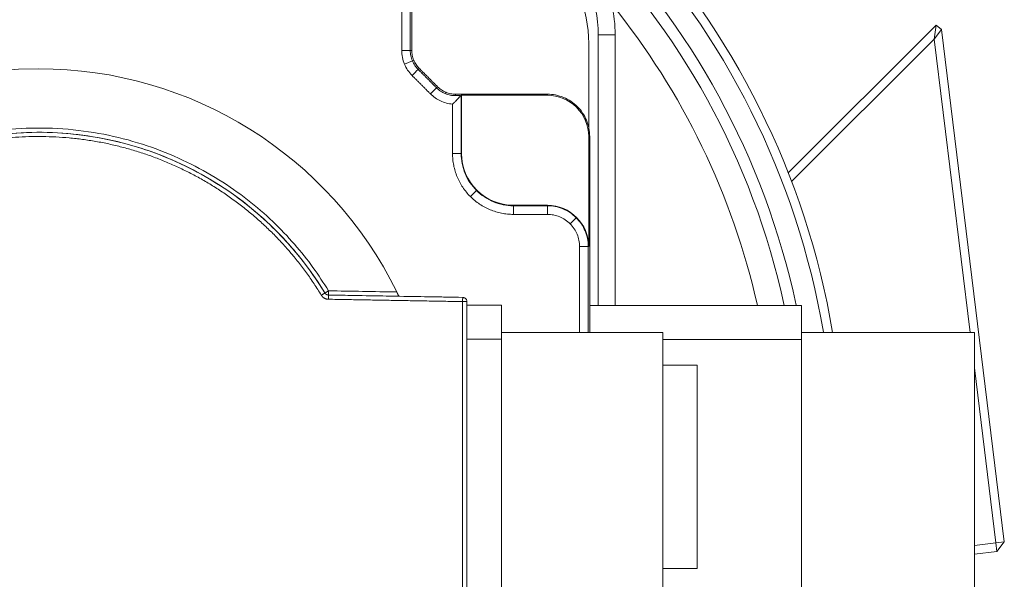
# Model space of a CAD drawing. Header units: millimetres. Extents: x 176 to 9387, y -11044 to -3322.
# Tile 131 of 256: x 6751 to 6867, y -10043 to -9977. Entities that reach past the tile are written whole.
import ezdxf

# ---------------------------------------------------------------- set-up
doc = ezdxf.new("R2010")
doc.units = ezdxf.units.MM
doc.header["$LTSCALE"] = 0.3175
doc.layers.add('1轮廓实线层', color=7, linetype='Continuous', lineweight=18)

msp = doc.modelspace()

# ---------------------------------------------------------------- linework, layer by layer
at = {"layer": '1轮廓实线层'}
for p, q in [((6796.19101, -9969.87479), (6796.19101, -9980.70827)), ((6797.20846, -9980.70827), (6797.20846, -9969.87479)), ((6841.82011, -9995.17781), (6859.25725, -9977.74068)), ((6859.25725, -9977.74068), (6859.01832, -9979.39382)), ((6859.88287, -9978.22947), (6859.01832, -9979.39382)), ((6859.88287, -9978.22947), (6859.25725, -9977.74068)), ((6859.88287, -9978.22947), (6867.31285, -10038.74177)), ((6819.38302, -9978.87479), (6821.38302, -9978.87479)), ((6819.38302, -10010.82629), (6819.38302, -9978.87479)), ((6821.38302, -9978.87479), (6821.38302, -10010.82629)), ((6859.01832, -9979.39382), (6842.21375, -9996.19839)), ((6863.26739, -10013.99968), (6859.01832, -9979.39382)), ((6818.26956, -9990.09968), (6818.26956, -9979.87479)), ((6797.45015, -9981.9231), (6797.61142, -9981.8563)), ((6797.45015, -9981.9231), (6796.51011, -9982.31248)), ((6801.40151, -9985.64639), (6801.33471, -9985.80766)), ((6803.20846, -9986.04935), (6803.26083, -9985.99698)), ((6803.20846, -9992.87479), (6803.20846, -9986.04951)), ((6803.26083, -9985.99698), (6803.26083, -9992.87479)), ((6813.38302, -9985.99698), (6803.26083, -9985.99698)), ((6802.19101, -9987.05144), (6802.19101, -9992.87479)), ((6816.9185, -9987.33931), (6816.83215, -9987.42566)), ((6818.26083, -10003.87479), (6818.26083, -9990.87479)), ((6804.2975, -9997.96032), (6805.01695, -9997.24086)), ((6805.05398, -9997.20383), (6805.01695, -9997.24086)), ((6809.38302, -9998.99698), (6813.38302, -9998.99698)), ((6813.38302, -9999.04935), (6809.38302, -9999.04935)), ((6809.38302, -10000.0668), (6813.38302, -10000.0668)), ((6816.79512, -10000.46269), (6816.07566, -10001.18215)), ((6816.83215, -10000.42566), (6816.79512, -10000.46269)), ((6818.20846, -10014.00058), (6818.20846, -10003.87479)), ((6803.39174, -10009.86622), (6787.55006, -10009.5897)), ((6803.88302, -10010.36614), (6803.88302, -10049.38345)), ((6807.97302, -10010.79479), (6803.88302, -10010.79479)), ((6807.97302, -10014.79479), (6807.97302, -10010.79479)), ((6843.38302, -10014.82479), (6843.38302, -10010.82485)), ((6827.02302, -10013.99982), (6807.97302, -10013.99982)), ((6827.02302, -10013.99982), (6827.02302, -10045.74977)), ((6863.78302, -10013.99984), (6843.38302, -10013.99984)), ((6863.78302, -10013.99984), (6863.78302, -10045.74975)), ((6807.97302, -10044.92479), (6807.97302, -10014.79479)), ((6843.38302, -10044.92479), (6843.38302, -10014.82479)), ((6831.08302, -10017.87479), (6827.02312, -10017.87479)), ((6831.08302, -10041.87479), (6831.08302, -10017.87479)), ((6866.3203, -10038.86364), (6863.78298, -10018.19881)), ((6867.31285, -10038.74177), (6866.3203, -10038.86364)), ((6866.44217, -10039.85619), (6867.31285, -10038.74177)), ((6866.44217, -10039.85619), (6863.78284, -10040.18271)), ((6863.78285, -10039.1752), (6866.3203, -10038.86364)), ((6866.44217, -10039.85619), (6866.3203, -10038.86364)), ((6827.02312, -10041.87479), (6831.08302, -10041.87479))]:
    msp.add_line(p, q, dxfattribs=at)
for centre, radius, start, end in [((6753.38302, -10029.87479), 95, 9.6216876, 209.7301588), ((6753.38302, -10029.87479), 95, 9.6216876, 209.7301588), ((6753.38302, -10029.87479), 93.94427, 9.7319803, 209.7301588), ((6753.38302, -10029.87479), 91.38197, 12.0665166, 208.6346894), ((6753.38302, -10029.87479), 90, 12.2203208, 209.020469), ((6804.38302, -9978.87479), 15, 0, 90), ((6803.38302, -9979.87479), 14.88654, 360, 90), ((6804.38302, -9978.87479), 17, 0, 12.244979), ((6753.38302, -10029.87479), 86.90983, 12.6895204, 38.924911), ((6753.38302, -10029.87479), 46.99997, 90, 270), ((6753.38302, -10029.87479), 46.99997, 26.0557631, 90), ((6813.38302, -9990.87479), 4.87781, 359.9999999, 90), ((6753.38302, -10029.87479), 39.5, 31.3071286, 328.6928714), ((6809.38302, -9992.87479), 6.12219, 180, 270), ((6813.38302, -10003.87479), 4.87781, 360, 90), ((6787.55879, -10009.08978), 0.5, 211.3071292, 269)]:
    msp.add_arc(centre, radius, start, end, dxfattribs=at)
for points, degree in [([(6797.38302, -9980.70827), (6797.38298, -9969.87479)], 1), ([(6796.19101, -9980.70827), (6797.20846, -9980.70827)], 1), ([(6797.20846, -9980.70827), (6797.38302, -9980.70827)], 1), ([(6797.41882, -9983.67247), (6797.65864, -9983.43265), (6797.89845, -9983.19284), (6798.13827, -9982.95302)], 3), ([(6800.30479, -9985.11954), (6798.13827, -9982.95302)], 1), ([(6798.1383, -9982.95299), (6798.17944, -9982.91185), (6798.22059, -9982.8707), (6798.26173, -9982.82956)], 3), ([(6800.42822, -9984.99611), (6798.2617, -9982.82959)], 1), ([(6797.41882, -9983.67247), (6799.58535, -9985.83899)], 1), ([(6799.58534, -9985.83899), (6800.30479, -9985.11954)], 1), ([(6800.30479, -9985.11954), (6800.42822, -9984.99611)], 1), ([(6813.38302, -9985.87483), (6802.54954, -9985.87479)], 1), ([(6802.54954, -9985.87479), (6802.54954, -9986.04935)], 1), ([(6802.54954, -9986.04935), (6802.8475, -9986.04935), (6803.15102, -9986.05033)], 2), ([(6803.15102, -9986.05033), (6803.20846, -9986.04935)], 1), ([(6813.38302, -9985.99698), (6813.38302, -9985.87486)], 1), ([(6786.70439, -10009.6094), (6783.38837, -10004.15703), (6773.6265, -9995.93473), (6761.7528, -9991.25259), (6749.00591, -9990.59925), (6736.7156, -9994.04289), (6726.16395, -10001.22432), (6718.45162, -10011.39439), (6714.38314, -10023.49223), (6714.38289, -10036.25599), (6718.45103, -10048.35408), (6726.16295, -10058.5243), (6736.71422, -10065.70605), (6749.0044, -10069.15017), (6761.75132, -10068.49732), (6773.62531, -10063.81559), (6783.38804, -10055.5931), (6786.70439, -10050.14019)], 2), ([(6818.38295, -9990.87479), (6818.26083, -9990.87479)], 1), ([(6818.38298, -10014.00057), (6818.38298, -9990.87479)], 1), ([(6802.191, -9992.87479), (6802.191, -9993.11015), (6802.21413, -9993.58087), (6802.31786, -9994.28014), (6802.48962, -9994.96588), (6802.72778, -9995.63148), (6803.03003, -9996.27054), (6803.39346, -9996.87689), (6803.81458, -9997.4447), (6804.28932, -9997.96849), (6804.81312, -9998.44323), (6805.38093, -9998.86435), (6805.98728, -9999.22778), (6806.62633, -9999.53003), (6807.29193, -9999.76819), (6807.97767, -9999.93996), (6808.67694, -10000.04368), (6809.14766, -10000.06681), (6809.38302, -10000.06681)], 3), ([(6802.19101, -9992.87479), (6803.20846, -9992.87479)], 1), ([(6803.20846, -9992.87479), (6803.26083, -9992.87479)], 1), ([(6809.38302, -9999.04935), (6809.38302, -9999.03189), (6809.38302, -9999.01444), (6809.38302, -9998.99698)], 3), ([(6809.38302, -10000.0668), (6809.38302, -9999.89723), (6809.38302, -9999.55808), (6809.38302, -9999.21893), (6809.38302, -9999.04936)], 3), ([(6813.38302, -9999.04935), (6813.38302, -9998.99698)], 1), ([(6813.38302, -10000.06679), (6813.38302, -9999.04935)], 1), ([(6817.191, -10003.87479), (6817.53014, -10003.87479), (6817.86929, -10003.87479), (6818.20843, -10003.87479)], 3), ([(6817.19101, -10003.87479), (6817.19101, -10014.00057)], 1), ([(6818.20847, -10003.87479), (6818.22592, -10003.87479), (6818.24338, -10003.87479), (6818.26083, -10003.87479)], 3), ([(6787.54133, -10010.08963), (6787.28572, -10010.08517), (6786.83882, -10009.83045), (6786.70438, -10009.60941)], 2), ([(6803.39174, -10009.86622), (6800.75146, -10009.82013), (6795.4709, -10009.72796), (6790.19034, -10009.63579), (6787.55006, -10009.5897)], 3), ([(6795.60626, -10009.23025), (6792.92377, -10009.18343), (6790.24127, -10009.1366), (6787.55878, -10009.08978)], 3), ([(6803.38302, -10010.36614), (6787.54133, -10010.08962)], 1), ([(6803.38302, -10010.36614), (6803.38302, -10023.37191), (6803.38302, -10036.37768), (6803.38302, -10049.38345)], 3), ([(6803.88302, -10010.36614), (6803.88302, -10049.38345)], 1), ([(6807.97302, -10010.79479), (6806.60968, -10010.79479), (6805.24635, -10010.79479), (6803.88302, -10010.79479)], 3), ([(6843.38302, -10010.82485), (6835.04968, -10010.82485), (6826.71635, -10010.82485), (6818.38302, -10010.82485)], 3), ([(6807.97302, -10014.79479), (6803.88302, -10014.79479)], 1), ([(6843.38302, -10014.82479), (6827.02325, -10014.82479)], 1)]:
    msp.add_open_spline(points, degree=degree, dxfattribs=at)
for points, knots in [([(6796.19101, -9980.70827), (6796.19101, -9980.98264), (6796.21803, -9981.257), (6796.32508, -9981.79519), (6796.40511, -9982.059), (6796.6151, -9982.56597), (6796.74506, -9982.8091), (6797.04992, -9983.26536), (6797.22481, -9983.47846), (6797.41882, -9983.67247)], [0, 0, 0, 0, 0.25, 0.25, 0.5, 0.5, 0.75, 0.75, 1, 1, 1, 1]), ([(6797.20851, -9980.70827), (6797.20851, -9980.91604), (6797.22897, -9981.12381), (6797.31004, -9981.53137), (6797.37064, -9981.73115), (6797.52966, -9982.11506), (6797.62808, -9982.29918), (6797.85894, -9982.64469), (6797.99138, -9982.80607), (6798.1383, -9982.95299)], [0, 0, 0, 0, 0.25, 0.25, 0.5, 0.5, 0.75, 0.75, 1, 1, 1, 1]), ([(6797.38307, -9980.70827), (6797.38307, -9980.90462), (6797.4024, -9981.10096), (6797.47901, -9981.48611), (6797.53629, -9981.6749), (6797.68656, -9982.0377), (6797.77957, -9982.2117), (6797.99773, -9982.53821), (6798.12289, -9982.69072), (6798.26173, -9982.82956)], [0, 0, 0, 0, 0.25, 0.25, 0.5, 0.5, 0.75, 0.75, 1, 1, 1, 1]), ([(6800.30482, -9985.11951), (6800.45174, -9985.26643), (6800.61312, -9985.39887), (6800.95863, -9985.62974), (6801.14275, -9985.72815), (6801.52666, -9985.88717), (6801.72644, -9985.94778), (6802.134, -9986.02884), (6802.34177, -9986.04931), (6802.54954, -9986.04931)], [0, 0, 0, 0, 0.25, 0.25, 0.5, 0.5, 0.75, 0.75, 1, 1, 1, 1]), ([(6800.42825, -9984.99608), (6800.56709, -9985.13492), (6800.7196, -9985.26008), (6801.04611, -9985.47825), (6801.22011, -9985.57125), (6801.58291, -9985.72153), (6801.77171, -9985.7788), (6802.15685, -9985.85541), (6802.35319, -9985.87475), (6802.54954, -9985.87475)], [0, 0, 0, 0, 0.25, 0.25, 0.5, 0.5, 0.75, 0.75, 1, 1, 1, 1]), ([(6799.58535, -9985.83898), (6799.75821, -9986.01184), (6799.94621, -9986.16953), (6800.34681, -9986.44979), (6800.5594, -9986.57235), (6801.00267, -9986.77861), (6801.23334, -9986.8623), (6801.70574, -9986.98826), (6801.94746, -9987.03052), (6802.19101, -9987.05143)], [0, 0, 0, 0, 0.25, 0.25, 0.5, 0.5, 0.75, 0.75, 1, 1, 1, 1]), ([(6802.19101, -9987.05143), (6802.20348, -9987.03996), (6802.22832, -9987.0171), (6802.26536, -9986.98268), (6802.30206, -9986.94831), (6802.33843, -9986.91396), (6802.37445, -9986.87964), (6802.41014, -9986.84536), (6802.44549, -9986.81111), (6802.4805, -9986.77689), (6802.51516, -9986.74271), (6802.56025, -9986.69785), (6802.6154, -9986.64225), (6802.68017, -9986.57576), (6802.74361, -9986.50945), (6802.80573, -9986.44331), (6802.86652, -9986.37735), (6802.926, -9986.3116), (6802.98416, -9986.24605), (6803.041, -9986.18072), (6803.09657, -9986.11567), (6803.13296, -9986.07199), (6803.15102, -9986.05032)], [0, 0, 0, 0, 0.037351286, 0.074457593, 0.111318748, 0.147934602, 0.184305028, 0.220429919, 0.256309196, 0.291942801, 0.327330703, 0.362472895, 0.430458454, 0.497498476, 0.563593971, 0.628746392, 0.692957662, 0.756230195, 0.818566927, 0.879971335, 0.940447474, 1, 1, 1, 1]), ([(6818.38295, -9990.87479), (6818.38295, -9990.54755), (6818.35072, -9990.22031), (6818.22303, -9989.5784), (6818.12758, -9989.26374), (6817.87712, -9988.65907), (6817.72211, -9988.36908), (6817.3585, -9987.82489), (6817.1499, -9987.57071), (6816.68711, -9987.10791), (6816.43292, -9986.89931), (6815.88874, -9986.5357), (6815.59874, -9986.38069), (6814.99407, -9986.13023), (6814.67941, -9986.03478), (6814.0375, -9985.90709), (6813.71026, -9985.87486), (6813.38302, -9985.87486)], [0, 0, 0, 0, 0.125, 0.125, 0.25, 0.25, 0.375, 0.375, 0.5, 0.5, 0.625, 0.625, 0.75, 0.75, 0.875, 0.875, 1, 1, 1, 1]), ([(6803.20846, -9992.87479), (6803.20846, -9993.27892), (6803.24827, -9993.68303), (6803.40595, -9994.47575), (6803.52382, -9994.86433), (6803.83313, -9995.61105), (6804.02455, -9995.96918), (6804.47358, -9996.64121), (6804.73119, -9996.9551), (6805.30271, -9997.52662), (6805.6166, -9997.78423), (6806.28864, -9998.23327), (6806.64676, -9998.42469), (6807.39348, -9998.73399), (6807.78206, -9998.85186), (6808.57478, -9999.00955), (6808.97889, -9999.04935), (6809.38302, -9999.04935)], [0, 0, 0, 0, 0.125, 0.125, 0.25, 0.25, 0.375, 0.375, 0.5, 0.5, 0.625, 0.625, 0.75, 0.75, 0.875, 0.875, 1, 1, 1, 1]), ([(6813.38302, -9999.04935), (6813.69884, -9999.04935), (6814.01466, -9999.08045), (6814.63417, -9999.20368), (6814.93785, -9999.2958), (6815.52142, -9999.53752), (6815.80129, -9999.68712), (6816.32649, -10000.03804), (6816.5718, -10000.23937), (6817.01845, -10000.68601), (6817.21977, -10000.93132), (6817.57069, -10001.45652), (6817.72029, -10001.73639), (6817.96201, -10002.31996), (6818.05413, -10002.62364), (6818.17736, -10003.24315), (6818.20847, -10003.55897), (6818.20847, -10003.87479)], [0, 0, 0, 0, 0.125, 0.125, 0.25, 0.25, 0.375, 0.375, 0.5, 0.5, 0.625, 0.625, 0.75, 0.75, 0.875, 0.875, 1, 1, 1, 1]), ([(6813.38302, -10000.06682), (6813.63225, -10000.06682), (6813.88148, -10000.09136), (6814.37036, -10000.18861), (6814.61001, -10000.2613), (6815.07053, -10000.45206), (6815.29139, -10000.57011), (6815.70585, -10000.84704), (6815.89943, -10001.00591), (6816.2519, -10001.35838), (6816.41077, -10001.55197), (6816.6877, -10001.96642), (6816.80575, -10002.18728), (6816.99651, -10002.6478), (6817.0692, -10002.88745), (6817.16645, -10003.37634), (6817.191, -10003.62556), (6817.191, -10003.87479)], [0, 0, 0, 0, 0.125, 0.125, 0.25, 0.25, 0.375, 0.375, 0.5, 0.5, 0.625, 0.625, 0.75, 0.75, 0.875, 0.875, 1, 1, 1, 1]), ([(6787.55879, -10009.08978), (6787.55212, -10009.09384), (6787.53907, -10009.10178), (6787.51998, -10009.11343), (6787.50182, -10009.1245), (6787.48461, -10009.13499), (6787.46838, -10009.14487), (6787.45312, -10009.15414), (6787.43884, -10009.1628), (6787.42553, -10009.17086), (6787.41318, -10009.17834), (6787.39057, -10009.19207), (6787.35895, -10009.21135), (6787.32045, -10009.23479), (6787.28646, -10009.25543), (6787.26353, -10009.26934), (6787.24937, -10009.27796), (6787.24228, -10009.28228), (6787.23542, -10009.28646), (6787.2288, -10009.2905), (6787.22242, -10009.2944), (6787.21626, -10009.29815), (6787.21034, -10009.30177), (6787.20464, -10009.30525), (6787.19918, -10009.30858), (6787.19394, -10009.31178), (6787.18892, -10009.31484), (6787.18413, -10009.31776), (6787.17955, -10009.32055), (6787.1752, -10009.3232), (6787.17107, -10009.32572), (6787.16715, -10009.3281), (6787.16344, -10009.33035), (6787.15994, -10009.33247), (6787.15666, -10009.33446), (6787.15358, -10009.33633), (6787.15072, -10009.33807), (6787.14805, -10009.33968), (6787.14559, -10009.34116), (6787.14334, -10009.34252), (6787.14128, -10009.34376), (6787.13942, -10009.34488), (6787.13777, -10009.34588), (6787.13631, -10009.34676), (6787.13504, -10009.34752), (6787.13398, -10009.34816), (6787.1331, -10009.34868), (6787.13243, -10009.34909), (6787.13195, -10009.34938), (6787.13167, -10009.34954), (6787.13162, -10009.34957), (6787.13159, -10009.34959)], [0, 0, 0, 0, 0.029867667, 0.058458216, 0.085760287, 0.111765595, 0.136468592, 0.159866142, 0.181957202, 0.202742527, 0.222224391, 0.240406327, 0.311018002, 0.377927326, 0.441159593, 0.500791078, 0.51645636, 0.532015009, 0.54746867, 0.562819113, 0.578068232, 0.593218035, 0.608270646, 0.623228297, 0.638093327, 0.652868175, 0.66755538, 0.682157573, 0.696677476, 0.711117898, 0.725481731, 0.739771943, 0.753991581, 0.768143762, 0.78223167, 0.796258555, 0.810227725, 0.824142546, 0.838006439, 0.85182287, 0.865595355, 0.879327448, 0.893022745, 0.906684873, 0.920317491, 0.933924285, 0.947508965, 0.961075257, 0.974626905, 0.988167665, 1, 1, 1, 1]), ([(6787.55006, -10009.5897), (6787.55005, -10009.59001), (6787.55, -10009.5932), (6787.54978, -10009.60569), (6787.54961, -10009.61523), (6787.54918, -10009.64028), (6787.54891, -10009.65578), (6787.54827, -10009.69213), (6787.54791, -10009.71299), (6787.5471, -10009.75926), (6787.54666, -10009.78468), (6787.54571, -10009.83909), (6787.5452, -10009.86808), (6787.54414, -10009.92854), (6787.5436, -10009.96), (6787.54248, -10010.02419), (6787.5419, -10010.0569), (6787.54133, -10010.08962)], [0, 0, 0, 0, 0.120153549, 0.120153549, 0.245845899, 0.245845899, 0.371538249, 0.371538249, 0.497230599, 0.497230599, 0.622922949, 0.622922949, 0.7486153, 0.7486153, 0.87430765, 0.87430765, 1, 1, 1, 1]), ([(6787.55006, -10009.5897), (6787.55006, -10009.58961), (6787.55006, -10009.58943), (6787.55006, -10009.58799), (6787.55008, -10009.58566), (6787.5501, -10009.58237), (6787.55015, -10009.5781), (6787.55021, -10009.57285), (6787.55029, -10009.56659), (6787.5504, -10009.55929), (6787.55054, -10009.55094), (6787.55071, -10009.54152), (6787.55091, -10009.53099), (6787.55114, -10009.51933), (6787.5514, -10009.50652), (6787.55168, -10009.49254), (6787.55198, -10009.47736), (6787.5523, -10009.46096), (6787.5527, -10009.43879), (6787.55318, -10009.40907), (6787.55384, -10009.36964), (6787.55465, -10009.32436), (6787.5553, -10009.28983), (6787.55565, -10009.26927), (6787.55572, -10009.26453), (6787.5558, -10009.25949), (6787.55588, -10009.25413), (6787.55596, -10009.24846), (6787.55605, -10009.24246), (6787.55614, -10009.23615), (6787.55624, -10009.22951), (6787.55635, -10009.22254), (6787.55646, -10009.21524), (6787.55659, -10009.20761), (6787.55673, -10009.19964), (6787.55687, -10009.19133), (6787.55703, -10009.18268), (6787.55719, -10009.1737), (6787.55737, -10009.16437), (6787.55756, -10009.1547), (6787.55775, -10009.14469), (6787.55795, -10009.13435), (6787.55816, -10009.12367), (6787.55837, -10009.11266), (6787.55858, -10009.10133), (6787.55872, -10009.09366), (6787.55879, -10009.08978)], [0, 0, 0, 0, 0.027387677, 0.054875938, 0.082496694, 0.11028169, 0.138262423, 0.166470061, 0.194935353, 0.223688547, 0.252759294, 0.282176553, 0.31196849, 0.34216237, 0.372784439, 0.403859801, 0.435412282, 0.467464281, 0.500036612, 0.558324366, 0.620997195, 0.688187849, 0.759984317, 0.766044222, 0.772496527, 0.779342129, 0.786581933, 0.794216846, 0.802247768, 0.810675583, 0.819501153, 0.828725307, 0.838348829, 0.84837245, 0.858796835, 0.869622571, 0.880850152, 0.892479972, 0.904512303, 0.916947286, 0.929784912, 0.943025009, 0.956667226, 0.970711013, 0.985155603, 1, 1, 1, 1]), ([(6795.84913, -10009.73456), (6795.84911, -10009.73453), (6795.84908, -10009.73447), (6795.84892, -10009.73415), (6795.84864, -10009.7336), (6795.84826, -10009.73282), (6795.84776, -10009.73182), (6795.84715, -10009.73058), (6795.84642, -10009.72911), (6795.84559, -10009.72742), (6795.84465, -10009.72549), (6795.84359, -10009.72333), (6795.84243, -10009.72093), (6795.84115, -10009.71829), (6795.83976, -10009.71542), (6795.83827, -10009.71232), (6795.83666, -10009.70897), (6795.83494, -10009.70539), (6795.83311, -10009.70157), (6795.83117, -10009.6975), (6795.82912, -10009.6932), (6795.82696, -10009.68866), (6795.82468, -10009.68389), (6795.8223, -10009.67887), (6795.8198, -10009.67362), (6795.8172, -10009.66813), (6795.81448, -10009.6624), (6795.81166, -10009.65644), (6795.80872, -10009.65025), (6795.80567, -10009.64382), (6795.80251, -10009.63716), (6795.79924, -10009.63027), (6795.79586, -10009.62315), (6795.79236, -10009.61581), (6795.78876, -10009.60824), (6795.78505, -10009.60045), (6795.78104, -10009.59205), (6795.77664, -10009.58291), (6795.77178, -10009.57288), (6795.76659, -10009.56223), (6795.76107, -10009.55094), (6795.75523, -10009.53901), (6795.74906, -10009.5264), (6795.74257, -10009.51312), (6795.73575, -10009.49914), (6795.72861, -10009.48445), (6795.72114, -10009.46905), (6795.71335, -10009.45293), (6795.70523, -10009.43609), (6795.69679, -10009.41853), (6795.68803, -10009.40025), (6795.67894, -10009.38126), (6795.66952, -10009.36158), (6795.65978, -10009.34121), (6795.64972, -10009.32019), (6795.63932, -10009.29853), (6795.6286, -10009.27626), (6795.61756, -10009.25343), (6795.61005, -10009.23803), (6795.60626, -10009.23025)], [0, 0, 0, 0, 0.011309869, 0.023903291, 0.036538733, 0.04921768, 0.061941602, 0.074711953, 0.087530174, 0.100397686, 0.113315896, 0.126286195, 0.139309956, 0.152388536, 0.165523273, 0.178715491, 0.191966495, 0.205277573, 0.218649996, 0.232085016, 0.24558387, 0.259147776, 0.272777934, 0.286475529, 0.300241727, 0.314077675, 0.327984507, 0.341963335, 0.356015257, 0.370141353, 0.384342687, 0.398620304, 0.412975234, 0.427408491, 0.441921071, 0.456513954, 0.471188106, 0.488097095, 0.505676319, 0.523927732, 0.542853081, 0.562453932, 0.582731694, 0.603687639, 0.625322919, 0.64763858, 0.670635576, 0.694314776, 0.718676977, 0.743722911, 0.76945325, 0.795868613, 0.822969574, 0.85075666, 0.879230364, 0.90839114, 0.938239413, 0.968775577, 1, 1, 1, 1]), ([(6803.38302, -10010.36614), (6803.39035, -10010.36614), (6803.405, -10010.36615), (6803.42696, -10010.36617), (6803.44889, -10010.36618), (6803.47083, -10010.36618), (6803.49282, -10010.36617), (6803.51487, -10010.36615), (6803.53702, -10010.36612), (6803.55925, -10010.36609), (6803.58159, -10010.36606), (6803.604, -10010.36604), (6803.62645, -10010.36603), (6803.6489, -10010.36604), (6803.67129, -10010.36606), (6803.69351, -10010.36609), (6803.71547, -10010.36613), (6803.73664, -10010.36615), (6803.75713, -10010.36612), (6803.777, -10010.36607), (6803.79649, -10010.36605), (6803.81524, -10010.36607), (6803.8328, -10010.36611), (6803.84356, -10010.36615), (6803.8492, -10010.36614), (6803.85052, -10010.36613), (6803.85193, -10010.36611), (6803.85341, -10010.36609), (6803.85495, -10010.36607), (6803.85655, -10010.36605), (6803.8582, -10010.36602), (6803.8599, -10010.36599), (6803.86162, -10010.36597), (6803.86336, -10010.36595), (6803.86511, -10010.36593), (6803.86686, -10010.36592), (6803.8686, -10010.36591), (6803.87031, -10010.36591), (6803.87198, -10010.36591), (6803.87359, -10010.36592), (6803.87513, -10010.36593), (6803.87659, -10010.36595), (6803.87795, -10010.36597), (6803.87919, -10010.366), (6803.88029, -10010.36603), (6803.88123, -10010.36606), (6803.882, -10010.36609), (6803.88257, -10010.36612), (6803.88292, -10010.36614), (6803.88298, -10010.36614), (6803.88302, -10010.36614)], [0, 0, 0, 0, 0.028044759, 0.056061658, 0.084155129, 0.112428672, 0.140984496, 0.169923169, 0.199343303, 0.229341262, 0.260010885, 0.291443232, 0.323726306, 0.356944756, 0.391179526, 0.426507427, 0.463000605, 0.500725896, 0.537721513, 0.577166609, 0.619155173, 0.663767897, 0.711068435, 0.76109891, 0.765444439, 0.770171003, 0.775279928, 0.780772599, 0.786650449, 0.792914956, 0.799567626, 0.806609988, 0.814043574, 0.821869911, 0.830090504, 0.83870682, 0.847720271, 0.857132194, 0.866943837, 0.877156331, 0.887770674, 0.898787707, 0.910208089, 0.922032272, 0.934260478, 0.946892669, 0.959928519, 0.973367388, 0.987208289, 1, 1, 1, 1]), ([(6803.39174, -10009.86622), (6803.4241, -10009.86678), (6803.4564, -10009.8705), (6803.51968, -10009.88409), (6803.55066, -10009.89397), (6803.61012, -10009.91952), (6803.63861, -10009.93519), (6803.69203, -10009.97173), (6803.71696, -10009.99261), (6803.76233, -10010.03877), (6803.78276, -10010.06406), (6803.81836, -10010.11811), (6803.83353, -10010.14687), (6803.85804, -10010.20677), (6803.86738, -10010.23791), (6803.87987, -10010.30142), (6803.88302, -10010.33378), (6803.88302, -10010.36614)], [0, 0, 0, 0, 0.125, 0.125, 0.25, 0.25, 0.375, 0.375, 0.5, 0.5, 0.625, 0.625, 0.75, 0.75, 0.875, 0.875, 1, 1, 1, 1])]:
    msp.add_open_spline(points, degree=3, knots=knots, dxfattribs=at)
for points, weights in [([(6787.55879, -10009.08978), (6761.56035, -9966.34185), (6713.38302, -9979.84177), (6713.38302, -10029.87479), (6713.38302, -10079.90782), (6761.56035, -10093.40774), (6787.55879, -10050.65981)], [1, 0.513213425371, 0.513213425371, 1, 0.513213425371, 0.513213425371, 1]), ([(6787.13159, -10009.34959), (6761.45814, -9967.13601), (6713.88302, -9980.46718), (6713.88302, -10029.87479), (6713.88302, -10079.28241), (6761.45814, -10092.61357), (6787.13159, -10050.4)], [1, 0.513213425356, 0.513213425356, 1, 0.513213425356, 0.513213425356, 1])]:
    msp.add_rational_spline(points, weights, degree=3, knots=[0, 0, 0, 0, 0.5, 0.5, 0.5, 1, 1, 1, 1], dxfattribs=at)
for points, weights in [([(6787.13162, -10009.34957), (6787.13158, -10009.3496), (6786.95464, -10009.45721), (6786.70439, -10009.6094)], [0.986779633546, 0.794089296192, 0.794087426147, 0.986774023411]), ([(6787.55006, -10009.58969), (6787.37477, -10009.58663), (6787.2227, -10009.49938), (6787.1316, -10009.34958)], [1, 0.917277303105, 0.917277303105, 1]), ([(6803.39176, -10009.86619), (6803.39174, -10009.86624), (6803.38796, -10010.08326), (6803.38302, -10010.36614)], [0.652530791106, 0.551282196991, 0.589860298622, 0.768265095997])]:
    msp.add_rational_spline(points, weights, degree=3, dxfattribs=at)

doc.saveas('drawing.dxf')
